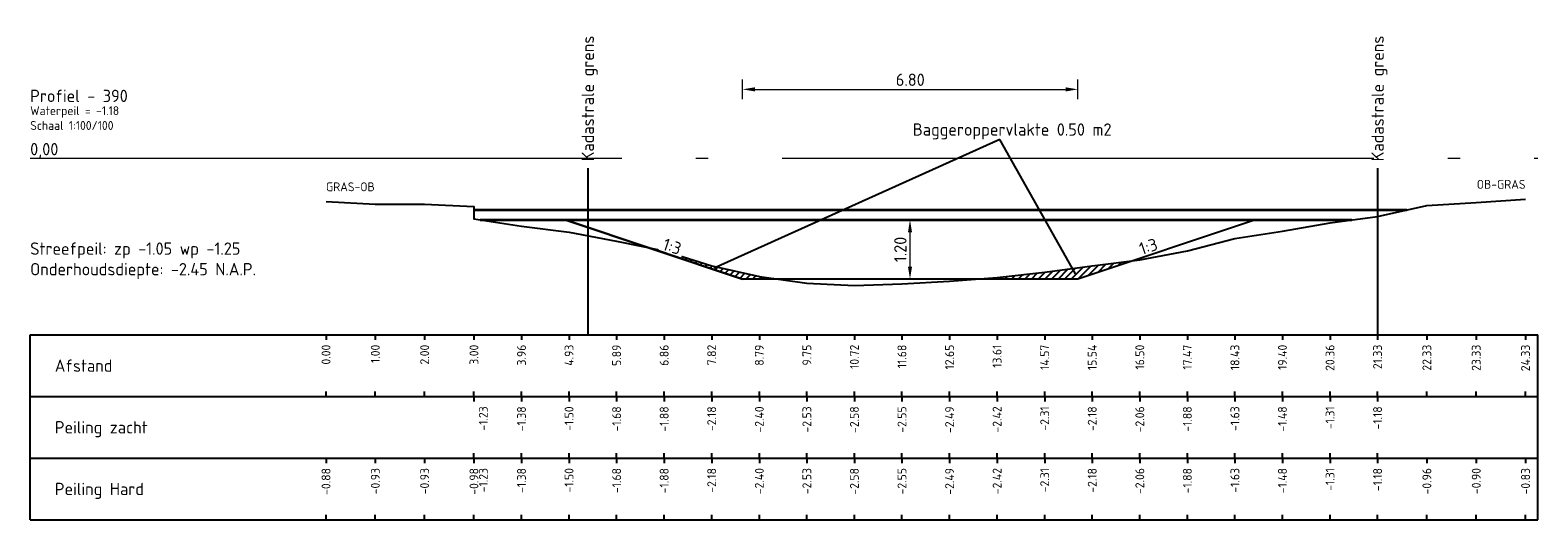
# Model space of a CAD drawing. Header units: metres. Extents: x 163463 to 198797, y 577287 to 592106.
# Tile 56 of 64: x 198475 to 198505, y 581756 to 581766. Entities that reach past the tile are written whole.
import ezdxf
from ezdxf.enums import TextEntityAlignment as Align

# ---------------------------------------------------------------- set-up
doc = ezdxf.new("R2010")
doc.units = ezdxf.units.M
doc.linetypes.add('AL-NAP_LIJN', pattern=[15.25, 12, -1.5, 0.25, -1.5])
for name, color, linetype in [('Afstandsbalk', 7, 'Continuous'), ('baggerarcering', 1, 'Continuous'), ('baggeroppervlak', 7, 'Continuous'), ('HardePeiling', 3, 'Continuous'), ('Kadastralegrens', 7, 'Continuous'), ('Legger', 2, 'Continuous'), ('Oever', 62, 'Continuous'), ('OppervlakBoven', 7, 'Continuous'), ('Teksten', 7, 'Continuous'), ('ZachtePeiling', 1, 'Continuous')]:
    doc.layers.add(name, color=color, linetype=linetype)
doc.layers.add('N-WA-WH-GRONDWATERLIJN-G', color=150, linetype='AL-GRONDWATERLIJN', lineweight=35)
doc.layers.add('X-XX-AL-NAP-G', color=7, linetype='AL-NAP_LIJN', lineweight=18)
doc.styles.add('NLCS-ISO', font='NLCS-ISO.ttf')
doc.styles.add('NLCS-ISO-M100-T25', font='NLCS-ISO.ttf', dxfattribs={"height": 0.25})
doc.linetypes.add('AL-GRONDWATERLIJN', pattern='A,6,[32,NLCS.SHX,S=1,R=0,X=0,Y=0],6', length=12)
doc.dimstyles.new('NLCS-M100-T25-PIJL_l3_h1', dxfattribs={"dimscale": 0.1, "dimtxt": 0.25, "dimasz": 2.5, "dimexe": 2, "dimexo": 2, "dimgap": 0.7, "dimtad": 1, "dimzin": 0, "dimdsep": 46, "dimtxsty": 'NLCS-ISO-M100-T25', "dimcen": 2.5, "dimdle": 2, "dimclrd": 256, "dimclre": 256, "dimclrt": 256, "dimadec": 1, "dimazin": 0, "dimtfac": 1, "dimtofl": 0, "dimtmove": 1, "dimatfit": 0, "dimfxl": 2, "dimfxlon": 1, "dimtfill": 1, "dimtfillclr": 256, "dimtolj": 1, "dimtzin": 0, "dimlwd": 18, "dimlwe": 18, "dimarcsym": 0})
pattern_1 = [(45, (198480.875565, 581493.37979), (-0.06735192, 0.06735192), [])]

# ---------------------------------------------------------------- blocks, each defined once
blk = doc.blocks.new('*D587')
at = {"lineweight": 18, "transparency": 16777216}
for p, q in [((198492.719, 581762.13), (198492.519, 581762.13)), ((198492.719, 581761.88), (198492.719, 581761.18)), ((198492.719, 581760.93), (198492.519, 581760.93))]:
    blk.add_line(p, q, dxfattribs=at)
at = {"transparency": 16777216}
for points in [[(198492.678, 581761.88), (198492.761, 581761.88), (198492.719, 581762.13)], [(198492.678, 581761.18), (198492.761, 581761.18), (198492.719, 581760.93)]]:
    blk.add_solid(points, dxfattribs=at)
at = {"layer": 'Defpoints', "color": 0, "transparency": 16777216}
for p in [(198492.719, 581762.13), (198492.719, 581760.93), (198492.719, 581760.93)]:
    blk.add_point(p, dxfattribs=at)
at = {"transparency": 16777216, "insert": (198492.524, 581761.53), "char_height": 0.25, "attachment_point": 5, "rotation": 90, "style": 'NLCS-ISO-M100-T25', "bg_fill": 3, "box_fill_scale": 1.1, "bg_fill_color": 256, "bg_fill_true_color": 13158600, "bg_fill_transparency": 0}
blk.add_mtext('\\A1;1.20', dxfattribs=at)
blk = doc.blocks.new('*D603')
at = {"lineweight": 18, "transparency": 16777216}
for p, q in [((198489.325, 581764.575), (198489.325, 581764.975)), ((198496.125, 581764.575), (198496.125, 581764.975)), ((198489.575, 581764.775), (198495.875, 581764.775))]:
    blk.add_line(p, q, dxfattribs=at)
at = {"transparency": 16777216}
for points in [[(198489.575, 581764.817), (198489.575, 581764.733), (198489.325, 581764.775)], [(198495.875, 581764.817), (198495.875, 581764.733), (198496.125, 581764.775)]]:
    blk.add_solid(points, dxfattribs=at)
at = {"layer": 'Defpoints', "color": 0, "transparency": 16777216}
for p in [(198496.125, 581764.775), (198489.325, 581760.93), (198496.125, 581760.93)]:
    blk.add_point(p, dxfattribs=at)
at = {"transparency": 16777216, "insert": (198492.725, 581764.97), "char_height": 0.25, "attachment_point": 5, "style": 'NLCS-ISO-M100-T25', "bg_fill": 3, "box_fill_scale": 1.1, "bg_fill_color": 256, "bg_fill_true_color": 13158600, "bg_fill_transparency": 0}
blk.add_mtext('\\A1;6.80', dxfattribs=at)

msp = doc.modelspace()

# ---------------------------------------------------------------- hatches: boundary and pattern name
at = {"layer": 'baggerarcering'}
h = msp.add_hatch(dxfattribs=at)
h.set_pattern_fill('ANSI31', color=256, scale=0.03, style=0)
h.set_pattern_definition(pattern_1)
h.paths.add_polyline_path([(198487.418, 581761.565), (198489.325, 581760.93), (198490.034, 581760.93), (198489.664, 581760.98), (198488.698, 581761.2), (198487.734, 581761.5)])
h = msp.add_hatch(dxfattribs=at)
h.set_pattern_fill('ANSI31', color=256, scale=0.03, style=0)
h.set_pattern_definition(pattern_1)
h.paths.add_polyline_path([(198496.125, 581760.93), (198497.244, 581761.303), (198496.415, 581761.2), (198495.451, 581761.07), (198494.486, 581760.96), (198494.073, 581760.93)])

# ---------------------------------------------------------------- linework, layer by layer
at = {"layer": 'Afstandsbalk'}
for p, q in [((198474.876, 581759.8), (198505.453, 581759.8)), ((198474.876, 581756.05), (198474.876, 581759.8)), ((198480.876, 581759.8), (198480.876, 581759.7)), ((198481.876, 581759.8), (198481.876, 581759.7)), ((198482.876, 581759.8), (198482.876, 581759.7)), ((198483.876, 581759.8), (198483.876, 581759.7)), ((198484.84, 581759.8), (198484.84, 581759.7)), ((198485.805, 581759.8), (198485.805, 581759.7)), ((198486.769, 581759.8), (198486.769, 581759.7)), ((198487.734, 581759.8), (198487.734, 581759.7)), ((198488.698, 581759.8), (198488.698, 581759.7)), ((198489.664, 581759.8), (198489.664, 581759.7)), ((198490.628, 581759.8), (198490.628, 581759.7)), ((198491.592, 581759.8), (198491.592, 581759.7)), ((198492.556, 581759.8), (198492.556, 581759.7)), ((198493.522, 581759.8), (198493.522, 581759.7)), ((198494.486, 581759.8), (198494.486, 581759.7)), ((198495.451, 581759.8), (198495.451, 581759.7)), ((198496.415, 581759.8), (198496.415, 581759.7)), ((198497.38, 581759.8), (198497.38, 581759.7)), ((198498.344, 581759.8), (198498.344, 581759.7)), ((198499.309, 581759.8), (198499.309, 581759.7)), ((198500.273, 581759.8), (198500.273, 581759.7)), ((198501.238, 581759.8), (198501.238, 581759.7)), ((198502.202, 581759.8), (198502.202, 581759.7)), ((198503.202, 581759.8), (198503.202, 581759.7)), ((198504.203, 581759.8), (198504.203, 581759.7)), ((198505.203, 581759.8), (198505.203, 581759.7)), ((198505.453, 581756.05), (198505.453, 581759.8)), ((198474.876, 581758.55), (198505.453, 581758.55)), ((198480.876, 581758.55), (198480.876, 581758.65)), ((198481.876, 581758.55), (198481.876, 581758.65)), ((198482.876, 581758.55), (198482.876, 581758.65)), ((198483.876, 581758.55), (198483.876, 581758.65)), ((198483.876, 581758.55), (198483.876, 581758.45)), ((198484.84, 581758.55), (198484.84, 581758.65)), ((198484.84, 581758.55), (198484.84, 581758.45)), ((198485.805, 581758.55), (198485.805, 581758.65)), ((198485.805, 581758.55), (198485.805, 581758.45)), ((198486.769, 581758.55), (198486.769, 581758.65)), ((198486.769, 581758.55), (198486.769, 581758.45)), ((198487.734, 581758.55), (198487.734, 581758.65)), ((198487.734, 581758.55), (198487.734, 581758.45)), ((198488.698, 581758.55), (198488.698, 581758.65)), ((198488.698, 581758.55), (198488.698, 581758.45)), ((198489.664, 581758.55), (198489.664, 581758.65)), ((198489.664, 581758.55), (198489.664, 581758.45)), ((198490.628, 581758.55), (198490.628, 581758.65)), ((198490.628, 581758.55), (198490.628, 581758.45)), ((198491.592, 581758.55), (198491.592, 581758.65)), ((198491.592, 581758.55), (198491.592, 581758.45)), ((198492.556, 581758.55), (198492.556, 581758.65)), ((198492.556, 581758.55), (198492.556, 581758.45)), ((198493.522, 581758.55), (198493.522, 581758.65)), ((198493.522, 581758.55), (198493.522, 581758.45)), ((198494.486, 581758.55), (198494.486, 581758.65)), ((198494.486, 581758.55), (198494.486, 581758.45)), ((198495.451, 581758.55), (198495.451, 581758.65)), ((198495.451, 581758.55), (198495.451, 581758.45)), ((198496.415, 581758.55), (198496.415, 581758.65)), ((198496.415, 581758.55), (198496.415, 581758.45)), ((198497.38, 581758.55), (198497.38, 581758.65)), ((198497.38, 581758.55), (198497.38, 581758.45)), ((198498.344, 581758.55), (198498.344, 581758.65)), ((198498.344, 581758.55), (198498.344, 581758.45)), ((198499.309, 581758.55), (198499.309, 581758.65)), ((198499.309, 581758.55), (198499.309, 581758.45)), ((198500.273, 581758.55), (198500.273, 581758.65)), ((198500.273, 581758.55), (198500.273, 581758.45)), ((198501.238, 581758.55), (198501.238, 581758.65)), ((198501.238, 581758.55), (198501.238, 581758.45)), ((198502.202, 581758.55), (198502.202, 581758.65)), ((198502.202, 581758.55), (198502.202, 581758.45)), ((198503.202, 581758.55), (198503.202, 581758.65)), ((198504.203, 581758.55), (198504.203, 581758.65)), ((198505.203, 581758.55), (198505.203, 581758.65)), ((198474.876, 581757.3), (198505.453, 581757.3)), ((198480.876, 581757.3), (198480.876, 581757.2)), ((198481.876, 581757.3), (198481.876, 581757.2)), ((198482.876, 581757.3), (198482.876, 581757.2)), ((198483.876, 581757.3), (198483.876, 581757.4)), ((198483.876, 581757.3), (198483.876, 581757.2)), ((198483.876, 581757.3), (198483.876, 581757.2)), ((198484.84, 581757.3), (198484.84, 581757.4)), ((198484.84, 581757.3), (198484.84, 581757.2)), ((198485.805, 581757.3), (198485.805, 581757.4)), ((198485.805, 581757.3), (198485.805, 581757.2)), ((198486.769, 581757.3), (198486.769, 581757.4)), ((198486.769, 581757.3), (198486.769, 581757.2)), ((198487.734, 581757.3), (198487.734, 581757.4)), ((198487.734, 581757.3), (198487.734, 581757.2)), ((198488.698, 581757.3), (198488.698, 581757.4)), ((198488.698, 581757.3), (198488.698, 581757.2)), ((198489.664, 581757.3), (198489.664, 581757.4)), ((198489.664, 581757.3), (198489.664, 581757.2)), ((198490.628, 581757.3), (198490.628, 581757.4)), ((198490.628, 581757.3), (198490.628, 581757.2)), ((198491.592, 581757.3), (198491.592, 581757.4)), ((198491.592, 581757.3), (198491.592, 581757.2)), ((198492.556, 581757.3), (198492.556, 581757.4)), ((198492.556, 581757.3), (198492.556, 581757.2)), ((198493.522, 581757.3), (198493.522, 581757.4)), ((198493.522, 581757.3), (198493.522, 581757.2)), ((198494.486, 581757.3), (198494.486, 581757.4)), ((198494.486, 581757.3), (198494.486, 581757.2)), ((198495.451, 581757.3), (198495.451, 581757.4)), ((198495.451, 581757.3), (198495.451, 581757.2)), ((198496.415, 581757.3), (198496.415, 581757.4)), ((198496.415, 581757.3), (198496.415, 581757.2)), ((198497.38, 581757.3), (198497.38, 581757.4)), ((198497.38, 581757.3), (198497.38, 581757.2)), ((198498.344, 581757.3), (198498.344, 581757.4)), ((198498.344, 581757.3), (198498.344, 581757.2)), ((198499.309, 581757.3), (198499.309, 581757.4)), ((198499.309, 581757.3), (198499.309, 581757.2)), ((198500.273, 581757.3), (198500.273, 581757.4)), ((198500.273, 581757.3), (198500.273, 581757.2)), ((198501.238, 581757.3), (198501.238, 581757.4)), ((198501.238, 581757.3), (198501.238, 581757.2)), ((198502.202, 581757.3), (198502.202, 581757.4)), ((198502.202, 581757.3), (198502.202, 581757.2)), ((198503.202, 581757.3), (198503.202, 581757.2)), ((198504.203, 581757.3), (198504.203, 581757.2)), ((198505.203, 581757.3), (198505.203, 581757.2)), ((198474.876, 581756.05), (198505.453, 581756.05)), ((198480.876, 581756.05), (198480.876, 581756.15)), ((198481.876, 581756.05), (198481.876, 581756.15)), ((198482.876, 581756.05), (198482.876, 581756.15)), ((198483.876, 581756.05), (198483.876, 581756.15)), ((198483.876, 581756.05), (198483.876, 581756.15)), ((198484.84, 581756.05), (198484.84, 581756.15)), ((198485.805, 581756.05), (198485.805, 581756.15)), ((198486.769, 581756.05), (198486.769, 581756.15)), ((198487.734, 581756.05), (198487.734, 581756.15)), ((198488.698, 581756.05), (198488.698, 581756.15)), ((198489.664, 581756.05), (198489.664, 581756.15)), ((198490.628, 581756.05), (198490.628, 581756.15)), ((198491.592, 581756.05), (198491.592, 581756.15)), ((198492.556, 581756.05), (198492.556, 581756.15)), ((198493.522, 581756.05), (198493.522, 581756.15)), ((198494.486, 581756.05), (198494.486, 581756.15)), ((198495.451, 581756.05), (198495.451, 581756.15)), ((198496.415, 581756.05), (198496.415, 581756.15)), ((198497.38, 581756.05), (198497.38, 581756.15)), ((198498.344, 581756.05), (198498.344, 581756.15)), ((198499.309, 581756.05), (198499.309, 581756.15)), ((198500.273, 581756.05), (198500.273, 581756.15)), ((198501.238, 581756.05), (198501.238, 581756.15)), ((198502.202, 581756.05), (198502.202, 581756.15)), ((198503.202, 581756.05), (198503.202, 581756.15)), ((198504.203, 581756.05), (198504.203, 581756.15)), ((198505.203, 581756.05), (198505.203, 581756.15))]:
    msp.add_line(p, q, dxfattribs=at)
at = {"layer": 'baggeroppervlak'}
msp.add_line((198496.075, 581761.033), (198494.541, 581763.761), dxfattribs=at)
at = {"layer": 'HardePeiling'}
msp.add_lwpolyline([(198483.876, 581762.2), (198483.876, 581762.15), (198484.84, 581762), (198485.805, 581761.88), (198486.769, 581761.7), (198487.734, 581761.5), (198488.698, 581761.2), (198489.664, 581760.98), (198490.628, 581760.85), (198491.592, 581760.8), (198492.556, 581760.83), (198493.522, 581760.89), (198494.486, 581760.96), (198495.451, 581761.07), (198496.415, 581761.2), (198497.38, 581761.32), (198498.344, 581761.5), (198499.309, 581761.75), (198500.273, 581761.9), (198501.238, 581762.07), (198502.202, 581762.2), (198502.202, 581762.2)], dxfattribs=at)
at = {"layer": 'Kadastralegrens'}
for p, q in [((198486.186, 581763.179), (198486.186, 581759.8)), ((198502.203, 581763.179), (198502.203, 581759.8))]:
    msp.add_line(p, q, dxfattribs=at)
at = {"layer": 'N-WA-WH-GRONDWATERLIJN-G'}
for p, q in [((198483.876, 581762.33), (198502.793, 581762.33)), ((198484.004, 581762.13), (198501.683, 581762.13))]:
    msp.add_line(p, q, dxfattribs=at)
at = {"layer": 'Oever'}
for points in [[(198480.876, 581762.5), (198481.876, 581762.45), (198482.876, 581762.45), (198483.876, 581762.4), (198483.876, 581762.2)], [(198502.202, 581762.2), (198502.202, 581762.2), (198503.202, 581762.42), (198504.203, 581762.48), (198505.203, 581762.55)]]:
    msp.add_lwpolyline(points, dxfattribs=at)
at = {"layer": 'OppervlakBoven', "flags": 128}
msp.add_lwpolyline([(198494.541, 581763.761), (198488.747, 581761.15)], dxfattribs=at)
at = {"layer": 'X-XX-AL-NAP-G'}
msp.add_line((198474.876, 581763.38), (198505.453, 581763.38), dxfattribs=at)
at = {"layer": 'ZachtePeiling'}
msp.add_lwpolyline([(198483.876, 581762.2), (198483.876, 581762.15), (198484.84, 581762), (198485.805, 581761.88), (198486.769, 581761.7), (198487.734, 581761.5), (198488.698, 581761.2), (198489.664, 581760.98), (198490.628, 581760.85), (198491.592, 581760.8), (198492.556, 581760.83), (198493.522, 581760.89), (198494.486, 581760.96), (198495.451, 581761.07), (198496.415, 581761.2), (198497.38, 581761.32), (198498.344, 581761.5), (198499.309, 581761.75), (198500.273, 581761.9), (198501.238, 581762.07), (198502.202, 581762.2), (198502.202, 581762.2)], dxfattribs=at)

# ---------------------------------------------------------------- texts
at = {"layer": 'baggeroppervlak', "style": 'NLCS-ISO'}
msp.add_text('Baggeroppervlakte 0.50 m2', height=0.25, dxfattribs=at).set_placement((198494.791, 581763.761), align=Align.BOTTOM_CENTER)
at = {"layer": 'Teksten', "style": 'NLCS-ISO'}
for p in [(198486.186, 581763.316), (198502.203, 581763.316)]:
    msp.add_text('Kadastrale grens', height=0.25, rotation=90, dxfattribs=at).set_placement(p, align=Align.MIDDLE_LEFT)
for s, height, p in [('Profiel - 390    ', 0.25, (198474.876, 581764.643)), ('Waterpeil = -1.18', 0.18, (198474.876, 581764.343)), ('Schaal 1:100/100', 0.18, (198474.876, 581764.043)), ('GRAS-OB', 0.18, (198480.876, 581762.8)), ('Afstand', 0.25, (198475.376, 581759.175)), ('Peiling zacht', 0.25, (198475.376, 581757.925)), ('Peiling Hard', 0.25, (198475.376, 581756.675))]:
    msp.add_text(s, height=height, dxfattribs=at).set_placement(p, align=Align.MIDDLE_LEFT)
msp.add_text('OB-GRAS', height=0.18, dxfattribs=at).set_placement((198505.203, 581762.85), align=Align.MIDDLE_RIGHT)
for s, p in [('0.00', (198480.876, 581759.6)), ('1.00', (198481.876, 581759.6)), ('2.00', (198482.876, 581759.6)), ('3.00', (198483.876, 581759.6)), ('3.96', (198484.84, 581759.6)), ('4.93', (198485.805, 581759.6)), ('5.89', (198486.769, 581759.6)), ('6.86', (198487.734, 581759.6)), ('7.82', (198488.698, 581759.6)), ('8.79', (198489.664, 581759.6)), ('9.75', (198490.628, 581759.6)), ('10.72', (198491.592, 581759.6)), ('11.68', (198492.556, 581759.6)), ('12.65', (198493.522, 581759.6)), ('13.61', (198494.486, 581759.6)), ('14.57', (198495.451, 581759.6)), ('15.54', (198496.415, 581759.6)), ('16.50', (198497.38, 581759.6)), ('17.47', (198498.344, 581759.6)), ('18.43', (198499.309, 581759.6)), ('19.40', (198500.273, 581759.6)), ('20.36', (198501.238, 581759.6)), ('21.33', (198502.202, 581759.6)), ('22.33', (198503.202, 581759.6)), ('23.33', (198504.203, 581759.6)), ('24.33', (198505.203, 581759.6)), ('-1.23', (198484.066, 581758.35)), ('-1.38', (198484.84, 581758.35)), ('-1.50', (198485.805, 581758.35)), ('-1.68', (198486.769, 581758.35)), ('-1.88', (198487.734, 581758.35)), ('-2.18', (198488.698, 581758.35)), ('-2.40', (198489.664, 581758.35)), ('-2.53', (198490.628, 581758.35)), ('-2.58', (198491.592, 581758.35)), ('-2.55', (198492.556, 581758.35)), ('-2.49', (198493.522, 581758.35)), ('-2.42', (198494.486, 581758.35)), ('-2.31', (198495.451, 581758.35)), ('-2.18', (198496.415, 581758.35)), ('-2.06', (198497.38, 581758.35)), ('-1.88', (198498.344, 581758.35)), ('-1.63', (198499.309, 581758.35)), ('-1.48', (198500.273, 581758.35)), ('-1.31', (198501.238, 581758.35)), ('-1.18', (198502.202, 581758.35)), ('-0.88', (198480.876, 581757.1)), ('-0.93', (198481.876, 581757.1)), ('-0.93', (198482.876, 581757.1)), ('-0.98', (198483.876, 581757.1)), ('-1.23', (198484.066, 581757.1)), ('-1.38', (198484.84, 581757.1)), ('-1.50', (198485.805, 581757.1)), ('-1.68', (198486.769, 581757.1)), ('-1.88', (198487.734, 581757.1)), ('-2.18', (198488.698, 581757.1)), ('-2.40', (198489.664, 581757.1)), ('-2.53', (198490.628, 581757.1)), ('-2.58', (198491.592, 581757.1)), ('-2.55', (198492.556, 581757.1)), ('-2.49', (198493.522, 581757.1)), ('-2.42', (198494.486, 581757.1)), ('-2.31', (198495.451, 581757.1)), ('-2.18', (198496.415, 581757.1)), ('-2.06', (198497.38, 581757.1)), ('-1.88', (198498.344, 581757.1)), ('-1.63', (198499.309, 581757.1)), ('-1.48', (198500.273, 581757.1)), ('-1.31', (198501.238, 581757.1)), ('-1.18', (198502.202, 581757.1)), ('-0.96', (198503.202, 581757.1)), ('-0.90', (198504.203, 581757.1)), ('-0.83', (198505.203, 581757.1))]:
    msp.add_text(s, height=0.18, rotation=90, dxfattribs=at).set_placement(p, align=Align.MIDDLE_RIGHT)
at = {"layer": 'Teksten', "char_height": 0.25, "width": 6.125, "attachment_point": 7, "style": 'NLCS-ISO'}
for s, insert in [('0,00 ', (198474.876, 581763.38)), ('Streefpeil: zp -1.05 wp -1.25 Onderhoudsdiepte: -2.45 N.A.P.', (198474.876, 581760.93))]:
    msp.add_mtext(s, dxfattribs=dict(at, insert=insert))

# ---------------------------------------------------------------- next in the draw order: dimensions: what is measured, and where the dimension line sits
dim = msp.add_aligned_dim(p1=(198492.719, 581762.13), p2=(198492.719, 581760.93), distance=0, dimstyle='NLCS-M100-T25-PIJL_l3_h1')
dim.commit()
dim.dimension.update_dxf_attribs({"geometry": '*D587', "text_midpoint": (198492.524, 581761.53)})

# ---------------------------------------------------------------- next in the draw order: linework, layer by layer
at = {"layer": 'Legger', "flags": 128}
msp.add_lwpolyline([(198499.725, 581762.13), (198496.125, 581760.93), (198489.325, 581760.93), (198485.725, 581762.13), (198489.325, 581760.93)], dxfattribs=at)

# ---------------------------------------------------------------- next in the draw order: texts
at = {"layer": 'baggeroppervlak', "char_height": 0.25, "width": 0.43481, "attachment_point": 8, "style": 'NLCS-ISO', "bg_fill": 3, "box_fill_scale": 1.1, "bg_fill_color": 256, "bg_fill_transparency": 0}
for insert, rotation in [((198487.856, 581761.472), 341.5651), ((198497.593, 581761.472), 18.4349)]:
    msp.add_mtext('1:3', dxfattribs=dict(at, insert=insert, rotation=rotation))

# ---------------------------------------------------------------- next in the draw order: dimensions: what is measured, and where the dimension line sits
dim = msp.add_linear_dim(base=(198496.125, 581764.775), p1=(198489.325, 581760.93), p2=(198496.125, 581760.93), dimstyle='NLCS-M100-T25-PIJL_l3_h1')
dim.commit()
dim.dimension.update_dxf_attribs({"geometry": '*D603', "text_midpoint": (198492.725, 581764.97)})

doc.saveas('drawing.dxf')
